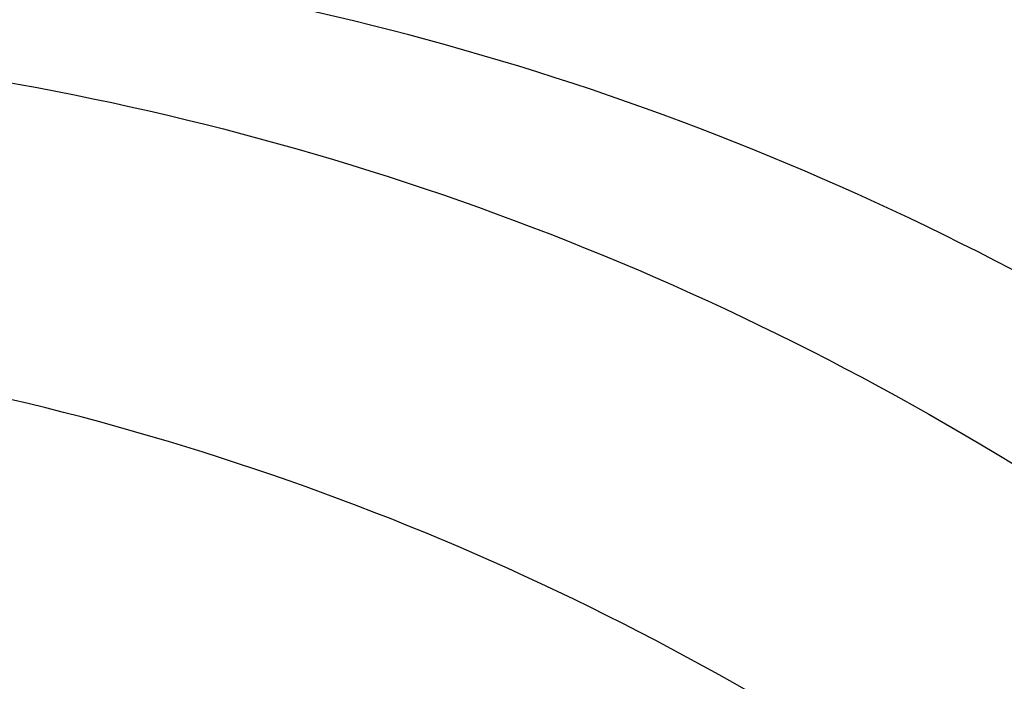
# Model space of a CAD drawing. Extents: x -15981 to -11679, y 2285 to 5601.
# Tile 17 of 103: x -14636 to -14608, y 3359 to 3377. Entities that reach past the tile are written whole.
import ezdxf

# ---------------------------------------------------------------- set-up
doc = ezdxf.new("R2010")
doc.units = 0
doc.header["$MEASUREMENT"] = 0
doc.layers.add('TANK', color=2, linetype='CONTINUOUS')

msp = doc.modelspace()

# ---------------------------------------------------------------- linework, layer by layer
at = {"layer": 'TANK', "elevation": 0}
for points in [[(-14508.306, 3231.861, 0.049983), (-14506.938, 3247.195, 0.071312), (-14512.251, 3281.581, 0.017305), (-14516.448, 3293.823, 0.040291), (-14529.413, 3320.979, 0.057637), (-14555.115, 3355.419, 0.071312), (-14582.34, 3377.085, 0.106395), (-14613.198, 3387.235, 0.159299), (-14634.709, 3382.633), (-14640.136, 3379.5)], [(-14526.013, 3221.641, 0.03226), (-14525.453, 3232.083, 0.071312), (-14531.036, 3268.217, 0.019282), (-14536.007, 3282.531, 0.038312), (-14549.071, 3309.619, 0.044515), (-14569.174, 3338.167, 0.013151), (-14576.066, 3345.87, 0.071312), (-14604.676, 3368.637, 0.106395), (-14637.103, 3379.303, 0.149431), (-14658.466, 3375.175), (-14665.639, 3370.959), (-14667.25, 3363.846)], [(-14665.639, 3370.959, -0.16913), (-14641.804, 3376.522, -0.106395), (-14609.377, 3365.856, -0.071312), (-14580.767, 3343.089, -0.016688), (-14572.128, 3333.224, -0.040957), (-14553.772, 3306.838, -0.038238), (-14540.729, 3279.805, -0.019356), (-14535.737, 3265.437, -0.071312), (-14530.154, 3229.303, -0.032043), (-14530.706, 3218.931, -0.032043)], [(-14540.847, 3213.074, 0.049983), (-14539.479, 3228.408, 0.071312), (-14544.791, 3262.794, 0.017305), (-14548.989, 3275.036, 0.040291), (-14561.954, 3302.192, 0.057637), (-14587.656, 3336.632, 0.071312), (-14614.881, 3358.297, 0.106395), (-14645.739, 3368.447, 0.159299), (-14667.25, 3363.846), (-14672.677, 3360.712)]]:
    msp.add_lwpolyline(points, format="xyb", dxfattribs=at)

doc.saveas('drawing.dxf')
